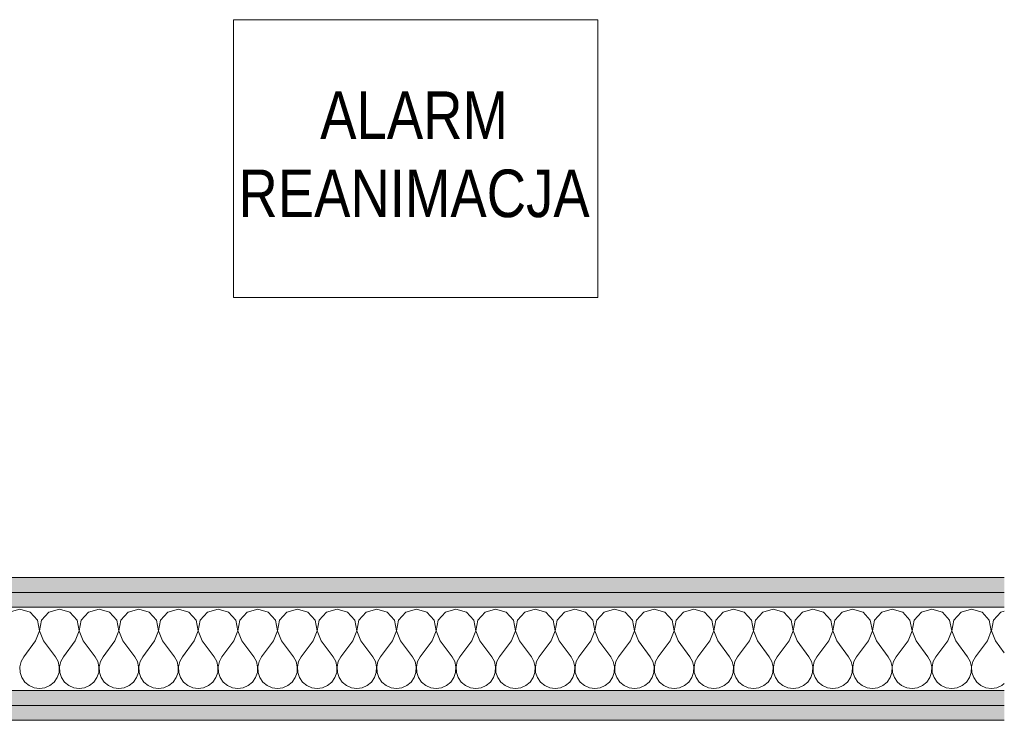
# Model space of a CAD drawing. Header units: millimetres. Extents: x 27262 to 215252, y 16288 to 306312.
# Tile 63 of 76: x 146306 to 146927, y 179089 to 179530. Entities that reach past the tile are written whole.
import ezdxf

# ---------------------------------------------------------------- set-up
doc = ezdxf.new("R2010")
doc.units = ezdxf.units.MM
for name, color, linetype, lineweight in [('PRZEBUDOWA_PUNKTY_CAM_Nr_pióra__48', 252, 'Continuous', 15), ('PRZEDBUOWA_PUNKTY_OŚW_Nr_pióra__8', 252, 'Continuous', 100), ('ROZBUDOWA_NOWE_DZIAŁOWE_Nr_pióra__24', 252, 'Continuous', 15), ('ROZBUDOWA_NOWE_DZIAŁOWE_Nr_pióra__4', 252, 'Continuous', 13), ('ROZBUDOWA_NOWE_DZIAŁOWE_Nr_pióra__47', 252, 'Continuous', 15), ('ROZBUDOWA_NOWE_DZIAŁOWE_Nr_pióra__67', 252, 'Continuous', 13)]:
    doc.layers.add(name, color=color, linetype=linetype, lineweight=lineweight)
doc.layers.add('ROZBUDOWA_NOWE_DZIAŁOWE', color=252, linetype='Continuous')
doc.layers.get('ROZBUDOWA_NOWE_DZIAŁOWE').off()
doc.styles.add('GENERATED_STYLE_1', font='ARIALN.TTF')
pattern_1 = [(0, (0, 0), (0, 37.5), [0, -37.5])]

# ---------------------------------------------------------------- blocks, each defined once
blk = doc.blocks.new('*X513')
at = {"layer": 'ROZBUDOWA_NOWE_DZIAŁOWE_Nr_pióra__4', "linetype": 'Continuous'}
for p, q in [((215383.33, 117180.1), (215374.57, 117177.61)), ((215392.1, 117177.61), (215383.33, 117180.1)), ((215416.67, 117180.1), (215407.9, 117177.61)), ((215425.43, 117177.61), (215416.67, 117180.1)), ((215450, 117180.1), (215441.24, 117177.61)), ((215458.76, 117177.61), (215450, 117180.1)), ((215483.33, 117180.1), (215474.57, 117177.61)), ((215492.1, 117177.61), (215483.33, 117180.1)), ((215516.67, 117180.1), (215507.9, 117177.61)), ((215525.43, 117177.61), (215516.67, 117180.1)), ((215550, 117180.1), (215541.24, 117177.61)), ((215558.76, 117177.61), (215550, 117180.1)), ((215583.33, 117180.1), (215574.57, 117177.61)), ((215592.1, 117177.61), (215583.33, 117180.1)), ((215616.67, 117180.1), (215607.9, 117177.61)), ((215625.43, 117177.61), (215616.67, 117180.1)), ((215650, 117180.1), (215641.24, 117177.61)), ((215658.76, 117177.61), (215650, 117180.1)), ((215683.33, 117180.1), (215674.57, 117177.61)), ((215692.1, 117177.61), (215683.33, 117180.1)), ((215716.67, 117180.1), (215707.9, 117177.61)), ((215725.43, 117177.61), (215716.67, 117180.1)), ((215750, 117180.1), (215741.24, 117177.61)), ((215758.76, 117177.61), (215750, 117180.1)), ((215783.33, 117180.1), (215774.57, 117177.61)), ((215792.1, 117177.61), (215783.33, 117180.1)), ((215816.67, 117180.1), (215807.9, 117177.61)), ((215825.43, 117177.61), (215816.67, 117180.1)), ((215850, 117180.1), (215841.24, 117177.61)), ((215858.76, 117177.61), (215850, 117180.1)), ((215883.33, 117180.1), (215874.57, 117177.61)), ((215892.1, 117177.61), (215883.33, 117180.1)), ((215916.67, 117180.1), (215907.9, 117177.61)), ((215925.43, 117177.61), (215916.67, 117180.1)), ((215950, 117180.1), (215941.24, 117177.61)), ((215958.76, 117177.61), (215950, 117180.1)), ((215983.33, 117180.1), (215974.57, 117177.61)), ((215992.1, 117177.61), (215983.33, 117180.1)), ((216016.67, 117180.1), (216007.9, 117177.61)), ((216025.43, 117177.61), (216016.67, 117180.1)), ((216050, 117180.1), (216041.24, 117177.61)), ((216058.76, 117177.61), (216050, 117180.1)), ((216083.33, 117180.1), (216074.57, 117177.61)), ((216092.1, 117177.61), (216083.33, 117180.1)), ((216116.67, 117180.1), (216107.9, 117177.61)), ((216125.43, 117177.61), (216116.67, 117180.1)), ((216150, 117180.1), (216141.24, 117177.61)), ((216158.76, 117177.61), (216150, 117180.1)), ((216183.33, 117180.1), (216174.57, 117177.61)), ((216192.1, 117177.61), (216183.33, 117180.1)), ((215398.24, 117170.89), (215392.1, 117177.61)), ((215407.9, 117177.61), (215401.76, 117170.89)), ((215431.57, 117170.89), (215425.43, 117177.61)), ((215441.24, 117177.61), (215435.09, 117170.89)), ((215464.91, 117170.89), (215458.76, 117177.61)), ((215474.57, 117177.61), (215468.43, 117170.89)), ((215498.24, 117170.89), (215492.1, 117177.61)), ((215507.9, 117177.61), (215501.76, 117170.89)), ((215531.57, 117170.89), (215525.43, 117177.61)), ((215541.24, 117177.61), (215535.09, 117170.89)), ((215564.91, 117170.89), (215558.76, 117177.61)), ((215574.57, 117177.61), (215568.43, 117170.89)), ((215598.24, 117170.89), (215592.1, 117177.61)), ((215607.9, 117177.61), (215601.76, 117170.89)), ((215631.57, 117170.89), (215625.43, 117177.61)), ((215641.24, 117177.61), (215635.09, 117170.89)), ((215664.91, 117170.89), (215658.76, 117177.61)), ((215674.57, 117177.61), (215668.43, 117170.89)), ((215698.24, 117170.89), (215692.1, 117177.61)), ((215707.9, 117177.61), (215701.76, 117170.89)), ((215731.57, 117170.89), (215725.43, 117177.61)), ((215741.24, 117177.61), (215735.09, 117170.89)), ((215764.91, 117170.89), (215758.76, 117177.61)), ((215774.57, 117177.61), (215768.43, 117170.89)), ((215798.24, 117170.89), (215792.1, 117177.61)), ((215807.9, 117177.61), (215801.76, 117170.89)), ((215831.57, 117170.89), (215825.43, 117177.61)), ((215841.24, 117177.61), (215835.09, 117170.89)), ((215864.91, 117170.89), (215858.76, 117177.61)), ((215874.57, 117177.61), (215868.43, 117170.89)), ((215898.24, 117170.89), (215892.1, 117177.61)), ((215907.9, 117177.61), (215901.76, 117170.89)), ((215931.57, 117170.89), (215925.43, 117177.61)), ((215941.24, 117177.61), (215935.09, 117170.89)), ((215964.91, 117170.89), (215958.76, 117177.61)), ((215974.57, 117177.61), (215968.43, 117170.89)), ((215998.24, 117170.89), (215992.1, 117177.61)), ((216007.9, 117177.61), (216001.76, 117170.89)), ((216031.57, 117170.89), (216025.43, 117177.61)), ((216041.24, 117177.61), (216035.09, 117170.89)), ((216064.91, 117170.89), (216058.76, 117177.61)), ((216074.57, 117177.61), (216068.43, 117170.89)), ((216098.24, 117170.89), (216092.1, 117177.61)), ((216107.9, 117177.61), (216101.76, 117170.89)), ((216131.57, 117170.89), (216125.43, 117177.61)), ((216141.24, 117177.61), (216135.09, 117170.89)), ((216164.91, 117170.89), (216158.76, 117177.61)), ((216174.57, 117177.61), (216168.43, 117170.89)), ((216198.24, 117170.89), (216192.1, 117177.61)), ((216207.9, 117177.61), (216201.76, 117170.89)), ((216210.84, 117178.44), (216207.9, 117177.61)), ((215399.93, 117161.93), (215398.24, 117170.89)), ((215401.76, 117170.89), (215400.07, 117161.93)), ((215433.27, 117161.93), (215431.57, 117170.89)), ((215435.09, 117170.89), (215433.4, 117161.93)), ((215466.6, 117161.93), (215464.91, 117170.89)), ((215468.43, 117170.89), (215466.73, 117161.93)), ((215499.93, 117161.93), (215498.24, 117170.89)), ((215501.76, 117170.89), (215500.07, 117161.93)), ((215533.27, 117161.93), (215531.57, 117170.89)), ((215535.09, 117170.89), (215533.4, 117161.93)), ((215566.6, 117161.93), (215564.91, 117170.89)), ((215568.43, 117170.89), (215566.73, 117161.93)), ((215599.93, 117161.93), (215598.24, 117170.89)), ((215601.76, 117170.89), (215600.07, 117161.93)), ((215633.27, 117161.93), (215631.57, 117170.89)), ((215635.09, 117170.89), (215633.4, 117161.93)), ((215666.6, 117161.93), (215664.91, 117170.89)), ((215668.43, 117170.89), (215666.73, 117161.93)), ((215699.93, 117161.93), (215698.24, 117170.89)), ((215701.76, 117170.89), (215700.07, 117161.93)), ((215733.27, 117161.93), (215731.57, 117170.89)), ((215735.09, 117170.89), (215733.4, 117161.93)), ((215766.6, 117161.93), (215764.91, 117170.89)), ((215768.43, 117170.89), (215766.73, 117161.93)), ((215799.93, 117161.93), (215798.24, 117170.89)), ((215801.76, 117170.89), (215800.07, 117161.93)), ((215833.27, 117161.93), (215831.57, 117170.89)), ((215835.09, 117170.89), (215833.4, 117161.93)), ((215866.6, 117161.93), (215864.91, 117170.89)), ((215868.43, 117170.89), (215866.73, 117161.93)), ((215899.93, 117161.93), (215898.24, 117170.89)), ((215901.76, 117170.89), (215900.07, 117161.93)), ((215933.27, 117161.93), (215931.57, 117170.89)), ((215935.09, 117170.89), (215933.4, 117161.93)), ((215966.6, 117161.93), (215964.91, 117170.89)), ((215968.43, 117170.89), (215966.73, 117161.93)), ((215999.93, 117161.93), (215998.24, 117170.89)), ((216001.76, 117170.89), (216000.07, 117161.93)), ((216033.27, 117161.93), (216031.57, 117170.89)), ((216035.09, 117170.89), (216033.4, 117161.93)), ((216066.6, 117161.93), (216064.91, 117170.89)), ((216068.43, 117170.89), (216066.73, 117161.93)), ((216099.93, 117161.93), (216098.24, 117170.89)), ((216101.76, 117170.89), (216100.07, 117161.93)), ((216133.27, 117161.93), (216131.57, 117170.89)), ((216135.09, 117170.89), (216133.4, 117161.93)), ((216166.6, 117161.93), (216164.91, 117170.89)), ((216168.43, 117170.89), (216166.73, 117161.93)), ((216199.93, 117161.93), (216198.24, 117170.89)), ((216201.76, 117170.89), (216200.07, 117161.93)), ((215396.67, 117153.43), (215399.93, 117161.93)), ((215400.07, 117161.93), (215403.33, 117153.43)), ((215430, 117153.43), (215433.27, 117161.93)), ((215433.4, 117161.93), (215436.67, 117153.43)), ((215463.33, 117153.43), (215466.6, 117161.93)), ((215466.73, 117161.93), (215470, 117153.43)), ((215496.67, 117153.43), (215499.93, 117161.93)), ((215500.07, 117161.93), (215503.33, 117153.43)), ((215530, 117153.43), (215533.27, 117161.93)), ((215533.4, 117161.93), (215536.67, 117153.43)), ((215563.33, 117153.43), (215566.6, 117161.93)), ((215566.73, 117161.93), (215570, 117153.43)), ((215596.67, 117153.43), (215599.93, 117161.93)), ((215600.07, 117161.93), (215603.33, 117153.43)), ((215630, 117153.43), (215633.27, 117161.93)), ((215633.4, 117161.93), (215636.67, 117153.43)), ((215663.33, 117153.43), (215666.6, 117161.93)), ((215666.73, 117161.93), (215670, 117153.43)), ((215696.67, 117153.43), (215699.93, 117161.93)), ((215700.07, 117161.93), (215703.33, 117153.43)), ((215730, 117153.43), (215733.27, 117161.93)), ((215733.4, 117161.93), (215736.67, 117153.43)), ((215763.33, 117153.43), (215766.6, 117161.93)), ((215766.73, 117161.93), (215770, 117153.43)), ((215796.67, 117153.43), (215799.93, 117161.93)), ((215800.07, 117161.93), (215803.33, 117153.43)), ((215830, 117153.43), (215833.27, 117161.93)), ((215833.4, 117161.93), (215836.67, 117153.43)), ((215863.33, 117153.43), (215866.6, 117161.93)), ((215866.73, 117161.93), (215870, 117153.43)), ((215896.67, 117153.43), (215899.93, 117161.93)), ((215900.07, 117161.93), (215903.33, 117153.43)), ((215930, 117153.43), (215933.27, 117161.93)), ((215933.4, 117161.93), (215936.67, 117153.43)), ((215963.33, 117153.43), (215966.6, 117161.93)), ((215966.73, 117161.93), (215970, 117153.43)), ((215996.67, 117153.43), (215999.93, 117161.93)), ((216000.07, 117161.93), (216003.33, 117153.43)), ((216030, 117153.43), (216033.27, 117161.93)), ((216033.4, 117161.93), (216036.67, 117153.43)), ((216063.33, 117153.43), (216066.6, 117161.93)), ((216066.73, 117161.93), (216070, 117153.43)), ((216096.67, 117153.43), (216099.93, 117161.93)), ((216100.07, 117161.93), (216103.33, 117153.43)), ((216130, 117153.43), (216133.27, 117161.93)), ((216133.4, 117161.93), (216136.67, 117153.43)), ((216163.33, 117153.43), (216166.6, 117161.93)), ((216166.73, 117161.93), (216170, 117153.43)), ((216196.67, 117153.43), (216199.93, 117161.93)), ((216200.07, 117161.93), (216203.33, 117153.43)), ((215396.67, 117153.43), (215386.67, 117140.1)), ((215403.33, 117153.43), (215413.33, 117140.1)), ((215430, 117153.43), (215420, 117140.1)), ((215436.67, 117153.43), (215446.67, 117140.1)), ((215463.33, 117153.43), (215453.33, 117140.1)), ((215470, 117153.43), (215480, 117140.1)), ((215496.67, 117153.43), (215486.67, 117140.1)), ((215503.33, 117153.43), (215513.33, 117140.1)), ((215530, 117153.43), (215520, 117140.1)), ((215536.67, 117153.43), (215546.67, 117140.1)), ((215563.33, 117153.43), (215553.33, 117140.1)), ((215570, 117153.43), (215580, 117140.1)), ((215596.67, 117153.43), (215586.67, 117140.1)), ((215603.33, 117153.43), (215613.33, 117140.1)), ((215630, 117153.43), (215620, 117140.1)), ((215636.67, 117153.43), (215646.67, 117140.1)), ((215663.33, 117153.43), (215653.33, 117140.1)), ((215670, 117153.43), (215680, 117140.1)), ((215696.67, 117153.43), (215686.67, 117140.1)), ((215703.33, 117153.43), (215713.33, 117140.1)), ((215730, 117153.43), (215720, 117140.1)), ((215736.67, 117153.43), (215746.67, 117140.1)), ((215763.33, 117153.43), (215753.33, 117140.1)), ((215770, 117153.43), (215780, 117140.1)), ((215796.67, 117153.43), (215786.67, 117140.1)), ((215803.33, 117153.43), (215813.33, 117140.1)), ((215830, 117153.43), (215820, 117140.1)), ((215836.67, 117153.43), (215846.67, 117140.1)), ((215863.33, 117153.43), (215853.33, 117140.1)), ((215870, 117153.43), (215880, 117140.1)), ((215896.67, 117153.43), (215886.67, 117140.1)), ((215903.33, 117153.43), (215913.33, 117140.1)), ((215930, 117153.43), (215920, 117140.1)), ((215936.67, 117153.43), (215946.67, 117140.1)), ((215963.33, 117153.43), (215953.33, 117140.1)), ((215970, 117153.43), (215980, 117140.1)), ((215996.67, 117153.43), (215986.67, 117140.1)), ((216003.33, 117153.43), (216013.33, 117140.1)), ((216030, 117153.43), (216020, 117140.1)), ((216036.67, 117153.43), (216046.67, 117140.1)), ((216063.33, 117153.43), (216053.33, 117140.1)), ((216070, 117153.43), (216080, 117140.1)), ((216096.67, 117153.43), (216086.67, 117140.1)), ((216103.33, 117153.43), (216113.33, 117140.1)), ((216130, 117153.43), (216120, 117140.1)), ((216136.67, 117153.43), (216146.67, 117140.1)), ((216163.33, 117153.43), (216153.33, 117140.1)), ((216170, 117153.43), (216180, 117140.1)), ((216196.67, 117153.43), (216186.67, 117140.1)), ((216203.33, 117153.43), (216210.84, 117143.42)), ((215386.67, 117140.1), (215384.44, 117136.07)), ((215415.56, 117136.07), (215413.33, 117140.1)), ((215420, 117140.1), (215417.77, 117136.07)), ((215448.89, 117136.07), (215446.67, 117140.1)), ((215453.33, 117140.1), (215451.11, 117136.07)), ((215482.23, 117136.07), (215480, 117140.1)), ((215486.67, 117140.1), (215484.44, 117136.07)), ((215515.56, 117136.07), (215513.33, 117140.1)), ((215520, 117140.1), (215517.77, 117136.07)), ((215548.89, 117136.07), (215546.67, 117140.1)), ((215553.33, 117140.1), (215551.11, 117136.07)), ((215582.23, 117136.07), (215580, 117140.1)), ((215586.67, 117140.1), (215584.44, 117136.07)), ((215615.56, 117136.07), (215613.33, 117140.1)), ((215620, 117140.1), (215617.77, 117136.07)), ((215648.89, 117136.07), (215646.67, 117140.1)), ((215653.33, 117140.1), (215651.11, 117136.07)), ((215682.23, 117136.07), (215680, 117140.1)), ((215686.67, 117140.1), (215684.44, 117136.07)), ((215715.56, 117136.07), (215713.33, 117140.1)), ((215720, 117140.1), (215717.77, 117136.07)), ((215748.89, 117136.07), (215746.67, 117140.1)), ((215753.33, 117140.1), (215751.11, 117136.07)), ((215782.23, 117136.07), (215780, 117140.1)), ((215786.67, 117140.1), (215784.44, 117136.07)), ((215815.56, 117136.07), (215813.33, 117140.1)), ((215820, 117140.1), (215817.77, 117136.07)), ((215848.89, 117136.07), (215846.67, 117140.1)), ((215853.33, 117140.1), (215851.11, 117136.07)), ((215882.23, 117136.07), (215880, 117140.1)), ((215886.67, 117140.1), (215884.44, 117136.07)), ((215915.56, 117136.07), (215913.33, 117140.1)), ((215920, 117140.1), (215917.77, 117136.07)), ((215948.89, 117136.07), (215946.67, 117140.1)), ((215953.33, 117140.1), (215951.11, 117136.07)), ((215982.23, 117136.07), (215980, 117140.1)), ((215986.67, 117140.1), (215984.44, 117136.07)), ((216015.56, 117136.07), (216013.33, 117140.1)), ((216020, 117140.1), (216017.77, 117136.07)), ((216048.89, 117136.07), (216046.67, 117140.1)), ((216053.33, 117140.1), (216051.11, 117136.07)), ((216082.23, 117136.07), (216080, 117140.1)), ((216086.67, 117140.1), (216084.44, 117136.07)), ((216115.56, 117136.07), (216113.33, 117140.1)), ((216120, 117140.1), (216117.77, 117136.07)), ((216148.89, 117136.07), (216146.67, 117140.1)), ((216153.33, 117140.1), (216151.11, 117136.07)), ((216182.23, 117136.07), (216180, 117140.1)), ((216186.67, 117140.1), (216184.44, 117136.07)), ((215384.44, 117136.07), (215383.4, 117131.59)), ((215383.4, 117131.59), (215383.62, 117127)), ((215416.6, 117131.59), (215415.56, 117136.07)), ((215416.38, 117127), (215416.6, 117131.59)), ((215417.77, 117136.07), (215416.73, 117131.59)), ((215416.73, 117131.59), (215416.96, 117127)), ((215449.93, 117131.59), (215448.89, 117136.07)), ((215449.71, 117127), (215449.93, 117131.59)), ((215451.11, 117136.07), (215450.07, 117131.59)), ((215450.07, 117131.59), (215450.29, 117127)), ((215483.27, 117131.59), (215482.23, 117136.07)), ((215483.04, 117127), (215483.27, 117131.59)), ((215484.44, 117136.07), (215483.4, 117131.59)), ((215483.4, 117131.59), (215483.62, 117127)), ((215516.6, 117131.59), (215515.56, 117136.07)), ((215516.38, 117127), (215516.6, 117131.59)), ((215517.77, 117136.07), (215516.73, 117131.59)), ((215516.73, 117131.59), (215516.96, 117127)), ((215549.93, 117131.59), (215548.89, 117136.07)), ((215549.71, 117127), (215549.93, 117131.59)), ((215551.11, 117136.07), (215550.07, 117131.59)), ((215550.07, 117131.59), (215550.29, 117127)), ((215583.27, 117131.59), (215582.23, 117136.07)), ((215583.04, 117127), (215583.27, 117131.59)), ((215584.44, 117136.07), (215583.4, 117131.59)), ((215583.4, 117131.59), (215583.62, 117127)), ((215616.6, 117131.59), (215615.56, 117136.07)), ((215616.38, 117127), (215616.6, 117131.59)), ((215617.77, 117136.07), (215616.73, 117131.59)), ((215616.73, 117131.59), (215616.96, 117127)), ((215649.93, 117131.59), (215648.89, 117136.07)), ((215649.71, 117127), (215649.93, 117131.59)), ((215651.11, 117136.07), (215650.07, 117131.59)), ((215650.07, 117131.59), (215650.29, 117127)), ((215683.27, 117131.59), (215682.23, 117136.07)), ((215683.04, 117127), (215683.27, 117131.59)), ((215684.44, 117136.07), (215683.4, 117131.59)), ((215683.4, 117131.59), (215683.62, 117127)), ((215716.6, 117131.59), (215715.56, 117136.07)), ((215716.38, 117127), (215716.6, 117131.59)), ((215717.77, 117136.07), (215716.73, 117131.59)), ((215716.73, 117131.59), (215716.96, 117127)), ((215749.93, 117131.59), (215748.89, 117136.07)), ((215749.71, 117127), (215749.93, 117131.59)), ((215751.11, 117136.07), (215750.07, 117131.59)), ((215750.07, 117131.59), (215750.29, 117127)), ((215783.27, 117131.59), (215782.23, 117136.07)), ((215783.04, 117127), (215783.27, 117131.59)), ((215784.44, 117136.07), (215783.4, 117131.59)), ((215783.4, 117131.59), (215783.62, 117127)), ((215816.6, 117131.59), (215815.56, 117136.07)), ((215816.38, 117127), (215816.6, 117131.59)), ((215817.77, 117136.07), (215816.73, 117131.59)), ((215816.73, 117131.59), (215816.96, 117127)), ((215849.93, 117131.59), (215848.89, 117136.07)), ((215849.71, 117127), (215849.93, 117131.59)), ((215851.11, 117136.07), (215850.07, 117131.59)), ((215850.07, 117131.59), (215850.29, 117127)), ((215883.27, 117131.59), (215882.23, 117136.07)), ((215883.04, 117127), (215883.27, 117131.59)), ((215884.44, 117136.07), (215883.4, 117131.59)), ((215883.4, 117131.59), (215883.62, 117127)), ((215916.6, 117131.59), (215915.56, 117136.07)), ((215916.38, 117127), (215916.6, 117131.59)), ((215917.77, 117136.07), (215916.73, 117131.59)), ((215916.73, 117131.59), (215916.96, 117127)), ((215949.93, 117131.59), (215948.89, 117136.07)), ((215949.71, 117127), (215949.93, 117131.59)), ((215951.11, 117136.07), (215950.07, 117131.59)), ((215950.07, 117131.59), (215950.29, 117127)), ((215983.27, 117131.59), (215982.23, 117136.07)), ((215983.04, 117127), (215983.27, 117131.59)), ((215984.44, 117136.07), (215983.4, 117131.59)), ((215983.4, 117131.59), (215983.62, 117127)), ((216016.6, 117131.59), (216015.56, 117136.07)), ((216016.38, 117127), (216016.6, 117131.59)), ((216017.77, 117136.07), (216016.73, 117131.59)), ((216016.73, 117131.59), (216016.96, 117127)), ((216049.93, 117131.59), (216048.89, 117136.07)), ((216049.71, 117127), (216049.93, 117131.59)), ((216051.11, 117136.07), (216050.07, 117131.59)), ((216050.07, 117131.59), (216050.29, 117127)), ((216083.27, 117131.59), (216082.23, 117136.07)), ((216083.04, 117127), (216083.27, 117131.59)), ((216084.44, 117136.07), (216083.4, 117131.59)), ((216083.4, 117131.59), (216083.62, 117127)), ((216116.6, 117131.59), (216115.56, 117136.07)), ((216116.38, 117127), (216116.6, 117131.59)), ((216117.77, 117136.07), (216116.73, 117131.59)), ((216116.73, 117131.59), (216116.96, 117127)), ((216149.93, 117131.59), (216148.89, 117136.07)), ((216149.71, 117127), (216149.93, 117131.59)), ((216151.11, 117136.07), (216150.07, 117131.59)), ((216150.07, 117131.59), (216150.29, 117127)), ((216183.27, 117131.59), (216182.23, 117136.07)), ((216183.04, 117127), (216183.27, 117131.59)), ((216184.44, 117136.07), (216183.4, 117131.59)), ((216183.4, 117131.59), (216183.62, 117127)), ((215383.62, 117127), (215385.09, 117122.64)), ((215385.09, 117122.64), (215387.7, 117118.85)), ((215412.3, 117118.85), (215414.91, 117122.64)), ((215414.91, 117122.64), (215416.38, 117127)), ((215416.96, 117127), (215418.43, 117122.64)), ((215418.43, 117122.64), (215421.03, 117118.85)), ((215445.64, 117118.85), (215448.24, 117122.64)), ((215448.24, 117122.64), (215449.71, 117127)), ((215450.29, 117127), (215451.76, 117122.64)), ((215451.76, 117122.64), (215454.36, 117118.85)), ((215478.97, 117118.85), (215481.57, 117122.64)), ((215481.57, 117122.64), (215483.04, 117127)), ((215483.62, 117127), (215485.09, 117122.64)), ((215485.09, 117122.64), (215487.7, 117118.85)), ((215512.3, 117118.85), (215514.91, 117122.64)), ((215514.91, 117122.64), (215516.38, 117127)), ((215516.96, 117127), (215518.43, 117122.64)), ((215518.43, 117122.64), (215521.03, 117118.85)), ((215545.64, 117118.85), (215548.24, 117122.64)), ((215548.24, 117122.64), (215549.71, 117127)), ((215550.29, 117127), (215551.76, 117122.64)), ((215551.76, 117122.64), (215554.36, 117118.85)), ((215578.97, 117118.85), (215581.57, 117122.64)), ((215581.57, 117122.64), (215583.04, 117127)), ((215583.62, 117127), (215585.09, 117122.64)), ((215585.09, 117122.64), (215587.7, 117118.85)), ((215612.3, 117118.85), (215614.91, 117122.64)), ((215614.91, 117122.64), (215616.38, 117127)), ((215616.96, 117127), (215618.43, 117122.64)), ((215618.43, 117122.64), (215621.03, 117118.85)), ((215645.64, 117118.85), (215648.24, 117122.64)), ((215648.24, 117122.64), (215649.71, 117127)), ((215650.29, 117127), (215651.76, 117122.64)), ((215651.76, 117122.64), (215654.36, 117118.85)), ((215678.97, 117118.85), (215681.57, 117122.64)), ((215681.57, 117122.64), (215683.04, 117127)), ((215683.62, 117127), (215685.09, 117122.64)), ((215685.09, 117122.64), (215687.7, 117118.85)), ((215712.3, 117118.85), (215714.91, 117122.64)), ((215714.91, 117122.64), (215716.38, 117127)), ((215716.96, 117127), (215718.43, 117122.64)), ((215718.43, 117122.64), (215721.03, 117118.85)), ((215745.64, 117118.85), (215748.24, 117122.64)), ((215748.24, 117122.64), (215749.71, 117127)), ((215750.29, 117127), (215751.76, 117122.64)), ((215751.76, 117122.64), (215754.36, 117118.85)), ((215778.97, 117118.85), (215781.57, 117122.64)), ((215781.57, 117122.64), (215783.04, 117127)), ((215783.62, 117127), (215785.09, 117122.64)), ((215785.09, 117122.64), (215787.7, 117118.85)), ((215812.3, 117118.85), (215814.91, 117122.64)), ((215814.91, 117122.64), (215816.38, 117127)), ((215816.96, 117127), (215818.43, 117122.64)), ((215818.43, 117122.64), (215821.03, 117118.85)), ((215845.64, 117118.85), (215848.24, 117122.64)), ((215848.24, 117122.64), (215849.71, 117127)), ((215850.29, 117127), (215851.76, 117122.64)), ((215851.76, 117122.64), (215854.36, 117118.85)), ((215878.97, 117118.85), (215881.57, 117122.64)), ((215881.57, 117122.64), (215883.04, 117127)), ((215883.62, 117127), (215885.09, 117122.64)), ((215885.09, 117122.64), (215887.7, 117118.85)), ((215912.3, 117118.85), (215914.91, 117122.64)), ((215914.91, 117122.64), (215916.38, 117127)), ((215916.96, 117127), (215918.43, 117122.64)), ((215918.43, 117122.64), (215921.03, 117118.85)), ((215945.64, 117118.85), (215948.24, 117122.64)), ((215948.24, 117122.64), (215949.71, 117127)), ((215950.29, 117127), (215951.76, 117122.64)), ((215951.76, 117122.64), (215954.36, 117118.85)), ((215978.97, 117118.85), (215981.57, 117122.64)), ((215981.57, 117122.64), (215983.04, 117127)), ((215983.62, 117127), (215985.09, 117122.64)), ((215985.09, 117122.64), (215987.7, 117118.85)), ((216012.3, 117118.85), (216014.91, 117122.64)), ((216014.91, 117122.64), (216016.38, 117127)), ((216016.96, 117127), (216018.43, 117122.64)), ((216018.43, 117122.64), (216021.03, 117118.85)), ((216045.64, 117118.85), (216048.24, 117122.64)), ((216048.24, 117122.64), (216049.71, 117127)), ((216050.29, 117127), (216051.76, 117122.64)), ((216051.76, 117122.64), (216054.36, 117118.85)), ((216078.97, 117118.85), (216081.57, 117122.64)), ((216081.57, 117122.64), (216083.04, 117127)), ((216083.62, 117127), (216085.09, 117122.64)), ((216085.09, 117122.64), (216087.7, 117118.85)), ((216112.3, 117118.85), (216114.91, 117122.64)), ((216114.91, 117122.64), (216116.38, 117127)), ((216116.96, 117127), (216118.43, 117122.64)), ((216118.43, 117122.64), (216121.03, 117118.85)), ((216145.64, 117118.85), (216148.24, 117122.64)), ((216148.24, 117122.64), (216149.71, 117127)), ((216150.29, 117127), (216151.76, 117122.64)), ((216151.76, 117122.64), (216154.36, 117118.85)), ((216178.97, 117118.85), (216181.57, 117122.64)), ((216181.57, 117122.64), (216183.04, 117127)), ((216183.62, 117127), (216185.09, 117122.64)), ((216185.09, 117122.64), (216187.7, 117118.85)), ((215387.7, 117118.85), (215391.24, 117115.92)), ((215391.24, 117115.92), (215395.45, 117114.07)), ((215395.45, 117114.07), (215400, 117113.43)), ((215400, 117113.43), (215404.55, 117114.07)), ((215404.55, 117114.07), (215408.76, 117115.92)), ((215408.76, 117115.92), (215412.3, 117118.85)), ((215421.03, 117118.85), (215424.57, 117115.92)), ((215424.57, 117115.92), (215428.78, 117114.07)), ((215428.78, 117114.07), (215433.33, 117113.43)), ((215433.33, 117113.43), (215437.89, 117114.07)), ((215437.89, 117114.07), (215442.1, 117115.92)), ((215442.1, 117115.92), (215445.64, 117118.85)), ((215454.36, 117118.85), (215457.9, 117115.92)), ((215457.9, 117115.92), (215462.11, 117114.07)), ((215462.11, 117114.07), (215466.67, 117113.43)), ((215466.67, 117113.43), (215471.22, 117114.07)), ((215471.22, 117114.07), (215475.43, 117115.92)), ((215475.43, 117115.92), (215478.97, 117118.85)), ((215487.7, 117118.85), (215491.24, 117115.92)), ((215491.24, 117115.92), (215495.45, 117114.07)), ((215495.45, 117114.07), (215500, 117113.43)), ((215500, 117113.43), (215504.55, 117114.07)), ((215504.55, 117114.07), (215508.76, 117115.92)), ((215508.76, 117115.92), (215512.3, 117118.85)), ((215521.03, 117118.85), (215524.57, 117115.92)), ((215524.57, 117115.92), (215528.78, 117114.07)), ((215528.78, 117114.07), (215533.33, 117113.43)), ((215533.33, 117113.43), (215537.89, 117114.07)), ((215537.89, 117114.07), (215542.1, 117115.92)), ((215542.1, 117115.92), (215545.64, 117118.85)), ((215554.36, 117118.85), (215557.9, 117115.92)), ((215557.9, 117115.92), (215562.11, 117114.07)), ((215562.11, 117114.07), (215566.67, 117113.43)), ((215566.67, 117113.43), (215571.22, 117114.07)), ((215571.22, 117114.07), (215575.43, 117115.92)), ((215575.43, 117115.92), (215578.97, 117118.85)), ((215587.7, 117118.85), (215591.24, 117115.92)), ((215591.24, 117115.92), (215595.45, 117114.07)), ((215595.45, 117114.07), (215600, 117113.43)), ((215600, 117113.43), (215604.55, 117114.07)), ((215604.55, 117114.07), (215608.76, 117115.92)), ((215608.76, 117115.92), (215612.3, 117118.85)), ((215621.03, 117118.85), (215624.57, 117115.92)), ((215624.57, 117115.92), (215628.78, 117114.07)), ((215628.78, 117114.07), (215633.33, 117113.43)), ((215633.33, 117113.43), (215637.89, 117114.07)), ((215637.89, 117114.07), (215642.1, 117115.92)), ((215642.1, 117115.92), (215645.64, 117118.85)), ((215654.36, 117118.85), (215657.9, 117115.92)), ((215657.9, 117115.92), (215662.11, 117114.07)), ((215662.11, 117114.07), (215666.67, 117113.43)), ((215666.67, 117113.43), (215671.22, 117114.07)), ((215671.22, 117114.07), (215675.43, 117115.92)), ((215675.43, 117115.92), (215678.97, 117118.85)), ((215687.7, 117118.85), (215691.24, 117115.92)), ((215691.24, 117115.92), (215695.45, 117114.07)), ((215695.45, 117114.07), (215700, 117113.43)), ((215700, 117113.43), (215704.55, 117114.07)), ((215704.55, 117114.07), (215708.76, 117115.92)), ((215708.76, 117115.92), (215712.3, 117118.85)), ((215721.03, 117118.85), (215724.57, 117115.92)), ((215724.57, 117115.92), (215728.78, 117114.07)), ((215728.78, 117114.07), (215733.33, 117113.43)), ((215733.33, 117113.43), (215737.89, 117114.07)), ((215737.89, 117114.07), (215742.1, 117115.92)), ((215742.1, 117115.92), (215745.64, 117118.85)), ((215754.36, 117118.85), (215757.9, 117115.92)), ((215757.9, 117115.92), (215762.11, 117114.07)), ((215762.11, 117114.07), (215766.67, 117113.43)), ((215766.67, 117113.43), (215771.22, 117114.07)), ((215771.22, 117114.07), (215775.43, 117115.92)), ((215775.43, 117115.92), (215778.97, 117118.85)), ((215787.7, 117118.85), (215791.24, 117115.92)), ((215791.24, 117115.92), (215795.45, 117114.07)), ((215795.45, 117114.07), (215800, 117113.43)), ((215800, 117113.43), (215804.55, 117114.07)), ((215804.55, 117114.07), (215808.76, 117115.92)), ((215808.76, 117115.92), (215812.3, 117118.85)), ((215821.03, 117118.85), (215824.57, 117115.92)), ((215824.57, 117115.92), (215828.78, 117114.07)), ((215828.78, 117114.07), (215833.33, 117113.43)), ((215833.33, 117113.43), (215837.89, 117114.07)), ((215837.89, 117114.07), (215842.1, 117115.92)), ((215842.1, 117115.92), (215845.64, 117118.85)), ((215854.36, 117118.85), (215857.9, 117115.92)), ((215857.9, 117115.92), (215862.11, 117114.07)), ((215862.11, 117114.07), (215866.67, 117113.43)), ((215866.67, 117113.43), (215871.22, 117114.07)), ((215871.22, 117114.07), (215875.43, 117115.92)), ((215875.43, 117115.92), (215878.97, 117118.85)), ((215887.7, 117118.85), (215891.24, 117115.92)), ((215891.24, 117115.92), (215895.45, 117114.07)), ((215895.45, 117114.07), (215900, 117113.43)), ((215900, 117113.43), (215904.55, 117114.07)), ((215904.55, 117114.07), (215908.76, 117115.92)), ((215908.76, 117115.92), (215912.3, 117118.85)), ((215921.03, 117118.85), (215924.57, 117115.92)), ((215924.57, 117115.92), (215928.78, 117114.07)), ((215928.78, 117114.07), (215933.33, 117113.43)), ((215933.33, 117113.43), (215937.89, 117114.07)), ((215937.89, 117114.07), (215942.1, 117115.92)), ((215942.1, 117115.92), (215945.64, 117118.85)), ((215954.36, 117118.85), (215957.9, 117115.92)), ((215957.9, 117115.92), (215962.11, 117114.07)), ((215962.11, 117114.07), (215966.67, 117113.43)), ((215966.67, 117113.43), (215971.22, 117114.07)), ((215971.22, 117114.07), (215975.43, 117115.92)), ((215975.43, 117115.92), (215978.97, 117118.85)), ((215987.7, 117118.85), (215991.24, 117115.92)), ((215991.24, 117115.92), (215995.45, 117114.07)), ((215995.45, 117114.07), (216000, 117113.43)), ((216000, 117113.43), (216004.55, 117114.07)), ((216004.55, 117114.07), (216008.76, 117115.92)), ((216008.76, 117115.92), (216012.3, 117118.85)), ((216021.03, 117118.85), (216024.57, 117115.92)), ((216024.57, 117115.92), (216028.78, 117114.07)), ((216028.78, 117114.07), (216033.33, 117113.43)), ((216033.33, 117113.43), (216037.89, 117114.07)), ((216037.89, 117114.07), (216042.1, 117115.92)), ((216042.1, 117115.92), (216045.64, 117118.85)), ((216054.36, 117118.85), (216057.9, 117115.92)), ((216057.9, 117115.92), (216062.11, 117114.07)), ((216062.11, 117114.07), (216066.67, 117113.43)), ((216066.67, 117113.43), (216071.22, 117114.07)), ((216071.22, 117114.07), (216075.43, 117115.92)), ((216075.43, 117115.92), (216078.97, 117118.85)), ((216087.7, 117118.85), (216091.24, 117115.92)), ((216091.24, 117115.92), (216095.45, 117114.07)), ((216095.45, 117114.07), (216100, 117113.43)), ((216100, 117113.43), (216104.55, 117114.07)), ((216104.55, 117114.07), (216108.76, 117115.92)), ((216108.76, 117115.92), (216112.3, 117118.85)), ((216121.03, 117118.85), (216124.57, 117115.92)), ((216124.57, 117115.92), (216128.78, 117114.07)), ((216128.78, 117114.07), (216133.33, 117113.43)), ((216133.33, 117113.43), (216137.89, 117114.07)), ((216137.89, 117114.07), (216142.1, 117115.92)), ((216142.1, 117115.92), (216145.64, 117118.85)), ((216154.36, 117118.85), (216157.9, 117115.92)), ((216157.9, 117115.92), (216162.11, 117114.07)), ((216162.11, 117114.07), (216166.67, 117113.43)), ((216166.67, 117113.43), (216171.22, 117114.07)), ((216171.22, 117114.07), (216175.43, 117115.92)), ((216175.43, 117115.92), (216178.97, 117118.85)), ((216187.7, 117118.85), (216191.24, 117115.92)), ((216191.24, 117115.92), (216195.45, 117114.07)), ((216195.45, 117114.07), (216200, 117113.43)), ((216200, 117113.43), (216204.55, 117114.07)), ((216204.55, 117114.07), (216208.76, 117115.92)), ((216208.76, 117115.92), (216210.84, 117117.64))]:
    blk.add_line(p, q, dxfattribs=at)
blk = doc.blocks.new('Ściana_125', base_point=(212316.49, 117206.76))
at = {"layer": 'ROZBUDOWA_NOWE_DZIAŁOWE_Nr_pióra__24', "linetype": 'Continuous'}
h = blk.add_hatch(dxfattribs=at)
h.set_pattern_fill('GIPS', color=256, style=0, pattern_type=2)
h.set_pattern_definition(pattern_1)
h.paths.add_polyline_path([(216210.84, 117206.76), (212316.49, 117206.76), (212316.49, 117194.26), (216210.84, 117194.26)])
h = blk.add_hatch(dxfattribs=at)
h.set_pattern_fill('GIPS', color=256, style=0, pattern_type=2)
h.set_pattern_definition(pattern_1)
h.paths.add_polyline_path([(216210.84, 117194.26), (212316.49, 117194.26), (212316.49, 117181.76), (216210.84, 117181.76)])
h = blk.add_hatch(dxfattribs=at)
h.set_pattern_fill('GIPS', color=256, style=0, pattern_type=2)
h.set_pattern_definition(pattern_1)
h.paths.add_polyline_path([(212316.49, 117099.26), (216210.84, 117099.26), (216210.84, 117111.76), (212316.49, 117111.76)])
h = blk.add_hatch(dxfattribs=at)
h.set_pattern_fill('GIPS', color=256, style=0, pattern_type=2)
h.set_pattern_definition(pattern_1)
h.paths.add_polyline_path([(212316.49, 117086.76), (216210.84, 117086.76), (216210.84, 117099.26), (212316.49, 117099.26)])
at = {"layer": 'ROZBUDOWA_NOWE_DZIAŁOWE_Nr_pióra__47', "linetype": 'Continuous', "flags": 128}
for points in [[(216210.84, 117206.76), (212316.49, 117206.76)], [(212316.49, 117086.76), (216210.84, 117086.76)]]:
    blk.add_lwpolyline(points, dxfattribs=at)
at = {"layer": 'ROZBUDOWA_NOWE_DZIAŁOWE_Nr_pióra__67', "linetype": 'Continuous'}
for p, q in [((216210.84, 117194.26), (212316.49, 117194.26)), ((216210.84, 117181.76), (212316.49, 117181.76)), ((212316.49, 117111.76), (216210.84, 117111.76)), ((212316.49, 117099.26), (216210.84, 117099.26))]:
    blk.add_line(p, q, dxfattribs=at)
at = {"layer": 'ROZBUDOWA_NOWE_DZIAŁOWE'}
blk.add_blockref('*X513', (0, 0), dxfattribs=at)

msp = doc.modelspace()

# ---------------------------------------------------------------- linework, layer by layer
at = {"layer": 'PRZEBUDOWA_PUNKTY_CAM_Nr_pióra__48', "color": 252, "linetype": 'Continuous'}
for p, q in [((146440.73, 179530.35), (146670.42, 179530.35)), ((146440.73, 179355.35), (146440.73, 179530.35)), ((146670.42, 179530.35), (146670.42, 179355.35)), ((146670.42, 179355.35), (146440.73, 179355.35))]:
    msp.add_line(p, q, dxfattribs=at)

# ---------------------------------------------------------------- block references
at = {"layer": 'ROZBUDOWA_NOWE_DZIAŁOWE', "color": 252, "xscale": 0.75, "yscale": 0.75, "zscale": 0.75}
msp.add_blockref('Ściana_125', (144005.84, 179178.87), dxfattribs=at)

# ---------------------------------------------------------------- texts
at = {"layer": 'PRZEDBUOWA_PUNKTY_OŚW_Nr_pióra__8', "color": 252, "linetype": 'Continuous', "insert": (146554.53, 179485.16), "char_height": 30, "attachment_point": 2, "line_spacing_factor": 0.984532, "style": 'GENERATED_STYLE_1'}
msp.add_mtext('\\A1;{\\fArial Narrow|b0|i0|c238|p34;ALARM\\P\\fArial Narrow|b0|i0|c238|p34;REANIMACJA}', dxfattribs=at)

doc.saveas('drawing.dxf')
